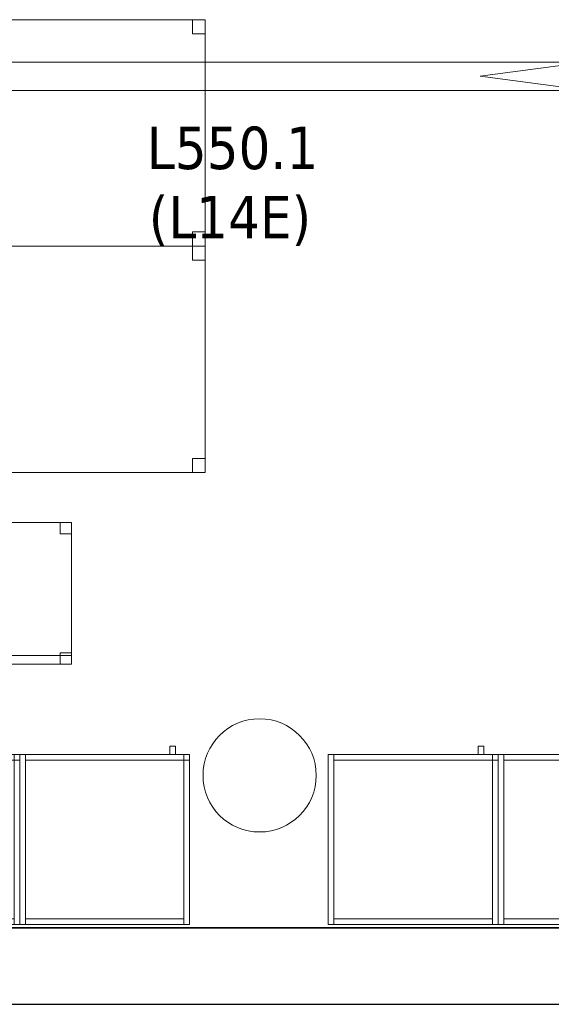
# Model space of a CAD drawing. Header units: metres. Extents: x 397.7 to 427.5, y 12.7 to 28.4.
# Tile 17 of 128: x 415.3 to 417.2, y 12.8 to 16.3. Entities that reach past the tile are written whole.
import ezdxf

# ---------------------------------------------------------------- set-up
doc = ezdxf.new("R2010")
doc.units = ezdxf.units.M
doc.layers.add('01_SUELOS', color=7, linetype='Continuous', lineweight=25, true_color=0x007f00)
for name, color, linetype, lineweight in [('02_MOBILIARIO', 7, 'Continuous', 18), ('A-COLS-____-MCUT', 7, 'Continuous', 18), ('A-COLS-____-OTLN', 7, 'Continuous', 18), ('A-DETL-____-MBND', 7, 'Continuous', 18), ('A-DETL-GENF-OTLN', 7, 'Continuous', 18), ('A-WALL-____-MCUT', 7, 'Continuous', 25), ('A-WALL-____-OTLN', 7, 'Continuous', 25), ('E-LITE-EQPM-IDEN', 7, 'Continuous', 30)]:
    doc.layers.add(name, color=color, linetype=linetype, lineweight=lineweight)
doc.styles.add('Tahoma_4', font='tahoma.ttf', dxfattribs={"height": 0.15})

# ---------------------------------------------------------------- blocks, each defined once
blk = doc.blocks.new('Family - Armai 60x60x60_P5-151243-08_ENLLUMENAT_P5')
at = {"layer": 'A-DETL-____-MBND', "color": 253, "true_color": 0xaaaaaa}
for p, q in [((0.53, 0.6), (0.53, 0.63)), ((0.53, 0.63), (0.53, 0.6)), ((0.53, 0.63), (0.55, 0.63)), ((0.55, 0.63), (0.53, 0.63)), ((0.55, 0.63), (0.55, 0.6)), ((0.55, 0.63), (0.55, 0.6)), ((0, 0.6), (0.6, 0.6)), ((0.6, 0.6), (0, 0.6)), ((0, 0), (0, 0.6)), ((0, 0.6), (0, 0)), ((0, 0.6), (0.6, 0.6)), ((0.6, 0.6), (0, 0.6)), ((0, 0), (0, 0.6)), ((0, 0.6), (0, 0)), ((0, 0.6), (0.02, 0.6)), ((0.02, 0.6), (0, 0.6)), ((0, 0), (0, 0.6)), ((0, 0.6), (0, 0)), ((0.02, 0.58), (0.02, 0.6)), ((0.02, 0.6), (0.02, 0.58)), ((0.02, 0.6), (0.58, 0.6)), ((0.58, 0.6), (0.02, 0.6)), ((0.02, 0.6), (0.02, 0)), ((0.02, 0), (0.02, 0.6)), ((0.55, 0.6), (0.53, 0.6)), ((0.53, 0.6), (0.55, 0.6)), ((0.58, 0.6), (0.58, 0.58)), ((0.58, 0.6), (0.58, 0.58)), ((0.58, 0.6), (0.6, 0.6)), ((0.6, 0.6), (0.58, 0.6)), ((0.58, 0), (0.58, 0.6)), ((0.58, 0.6), (0.58, 0)), ((0.58, 0.58), (0.58, 0.6)), ((0.58, 0.6), (0.6, 0.6)), ((0.58, 0.58), (0.58, 0.6)), ((0.6, 0.6), (0.58, 0.6)), ((0.6, 0.6), (0.6, 0)), ((0.6, 0), (0.6, 0.6)), ((0.6, 0.6), (0.6, 0)), ((0.6, 0), (0.6, 0.6)), ((0.6, 0.6), (0.6, 0)), ((0.6, 0), (0.6, 0.6)), ((0.6, 0.58), (0.6, 0.6)), ((0.6, 0.6), (0.6, 0.58)), ((0.58, 0.58), (0.02, 0.58)), ((0.02, 0.58), (0.58, 0.58)), ((0.6, 0.58), (0.58, 0.58)), ((0.58, 0.58), (0.6, 0.58)), ((0.6, 0), (0, 0)), ((0, 0), (0.6, 0)), ((0.6, 0), (0, 0)), ((0, 0), (0.6, 0)), ((0.02, 0), (0, 0)), ((0.02, 0), (0, 0)), ((0.02, 0), (0.02, 0.02)), ((0.02, 0.02), (0.02, 0)), ((0.02, 0.02), (0.58, 0.02)), ((0.58, 0.02), (0.02, 0.02)), ((0.58, 0), (0.02, 0)), ((0.02, 0), (0.58, 0)), ((0.58, 0.02), (0.58, 0)), ((0.58, 0.02), (0.58, 0)), ((0.6, 0), (0.58, 0)), ((0.6, 0), (0.58, 0))]:
    blk.add_line(p, q, dxfattribs=at)
blk = doc.blocks.new('Family - Mur P5-151247-08_ENLLUMENAT_P5')
at = {"layer": 'A-WALL-____-MCUT', "color": 253, "true_color": 0xaaaaaa}
for p, q in [((25.4725, 0.27), (0.0535, 0.27)), ((0, 0), (25.4166, 0))]:
    blk.add_line(p, q, dxfattribs=at)
at = {"layer": 'A-WALL-____-OTLN', "color": 253, "true_color": 0xaaaaaa}
for p, q in [((25.4725, 0.27), (0.0535, 0.27)), ((0, 0), (25.4166, 0))]:
    blk.add_line(p, q, dxfattribs=at)
at = {"layer": 'A-WALL-____-OTLN', "color": 253, "lineweight": 18, "true_color": 0xaaaaaa}
blk.add_line((0, 0), (25.4166, 0), dxfattribs=at)
blk = doc.blocks.new('Family - Taula 140X80_P5-151296-08_ENLLUMENAT_P5')
at = {"layer": 'A-DETL-____-MBND', "color": 253, "true_color": 0xaaaaaa}
for p, q in [((0, 0), (0, 0.8001)), ((0, 0.8001), (1.3973, 0.8001)), ((1.3973, 0.8001), (0, 0.8001)), ((0, 0.8001), (0, 0)), ((0, 0.7501), (0, 0.8001)), ((0, 0.8001), (0.0437, 0.8001)), ((0.0437, 0.8001), (0, 0.8001)), ((0, 0.8001), (0, 0.7501)), ((0.0437, 0.8001), (0.0437, 0.7501)), ((0.0437, 0.7501), (0.0437, 0.8001)), ((1.3536, 0.7501), (1.3536, 0.8001)), ((1.3536, 0.8001), (1.3973, 0.8001)), ((1.3973, 0.8001), (1.3536, 0.8001)), ((1.3536, 0.8001), (1.3536, 0.7501)), ((1.3973, 0.8001), (1.3973, 0)), ((1.3973, 0), (1.3973, 0.8001)), ((1.3973, 0.8001), (1.3973, 0.7501)), ((1.3973, 0.7501), (1.3973, 0.8001)), ((0.0437, 0.7501), (0, 0.7501)), ((0, 0.7501), (0.0437, 0.7501)), ((1.3973, 0.7501), (1.3536, 0.7501)), ((1.3536, 0.7501), (1.3973, 0.7501)), ((0, 0), (0, 0.05)), ((0, 0.05), (0.0437, 0.05)), ((0.0437, 0.05), (0, 0.05)), ((0, 0.05), (0, 0)), ((0.0437, 0.05), (0.0437, 0)), ((0.0437, 0), (0.0437, 0.05)), ((1.3536, 0), (1.3536, 0.05)), ((1.3536, 0.05), (1.3973, 0.05)), ((1.3973, 0.05), (1.3536, 0.05)), ((1.3536, 0.05), (1.3536, 0)), ((1.3973, 0.05), (1.3973, 0)), ((1.3973, 0), (1.3973, 0.05)), ((1.3973, 0), (0, 0)), ((0, 0), (1.3973, 0)), ((0.0437, 0), (0, 0)), ((0, 0), (0.0437, 0)), ((1.3973, 0), (1.3536, 0)), ((1.3536, 0), (1.3973, 0))]:
    blk.add_line(p, q, dxfattribs=at)
blk = doc.blocks.new('Family - Armai 60x60x60_P5-151305-08_ENLLUMENAT_P5')
at = {"layer": 'A-DETL-____-MBND', "color": 253, "true_color": 0xaaaaaa}
for p, q in [((0.53, 0.6), (0.53, 0.63)), ((0.53, 0.63), (0.53, 0.6)), ((0.53, 0.63), (0.55, 0.63)), ((0.55, 0.63), (0.53, 0.63)), ((0.55, 0.63), (0.55, 0.6)), ((0.55, 0.63), (0.55, 0.6)), ((0, 0.6), (0.6, 0.6)), ((0.6, 0.6), (0, 0.6)), ((0, 0), (0, 0.6)), ((0, 0.6), (0, 0)), ((0, 0.6), (0.02, 0.6)), ((0.02, 0.6), (0, 0.6)), ((0, 0), (0, 0.6)), ((0, 0.6), (0, 0)), ((0, 0.6), (0.6, 0.6)), ((0.6, 0.6), (0, 0.6)), ((0, 0), (0, 0.6)), ((0, 0.6), (0, 0)), ((0.02, 0.58), (0.02, 0.6)), ((0.02, 0.6), (0.02, 0.58)), ((0.02, 0.6), (0.58, 0.6)), ((0.58, 0.6), (0.02, 0.6)), ((0.02, 0.6), (0.02, 0)), ((0.02, 0), (0.02, 0.6)), ((0.55, 0.6), (0.53, 0.6)), ((0.53, 0.6), (0.55, 0.6)), ((0.58, 0.6), (0.58, 0.58)), ((0.58, 0.6), (0.58, 0.58)), ((0.58, 0.6), (0.6, 0.6)), ((0.6, 0.6), (0.58, 0.6)), ((0.58, 0), (0.58, 0.6)), ((0.58, 0.6), (0.58, 0)), ((0.58, 0.58), (0.58, 0.6)), ((0.58, 0.6), (0.6, 0.6)), ((0.58, 0.58), (0.58, 0.6)), ((0.6, 0.6), (0.58, 0.6)), ((0.6, 0.6), (0.6, 0)), ((0.6, 0), (0.6, 0.6)), ((0.6, 0.6), (0.6, 0)), ((0.6, 0), (0.6, 0.6)), ((0.6, 0.58), (0.6, 0.6)), ((0.6, 0.6), (0.6, 0.58)), ((0.6, 0.6), (0.6, 0)), ((0.6, 0), (0.6, 0.6)), ((0.58, 0.58), (0.02, 0.58)), ((0.02, 0.58), (0.58, 0.58)), ((0.6, 0.58), (0.58, 0.58)), ((0.58, 0.58), (0.6, 0.58)), ((0.6, 0), (0, 0)), ((0, 0), (0.6, 0)), ((0.02, 0), (0, 0)), ((0.02, 0), (0, 0)), ((0.6, 0), (0, 0)), ((0, 0), (0.6, 0)), ((0.02, 0), (0.02, 0.02)), ((0.02, 0.02), (0.02, 0)), ((0.02, 0.02), (0.58, 0.02)), ((0.58, 0.02), (0.02, 0.02)), ((0.58, 0), (0.02, 0)), ((0.02, 0), (0.58, 0)), ((0.58, 0.02), (0.58, 0)), ((0.58, 0.02), (0.58, 0)), ((0.6, 0), (0.58, 0)), ((0.6, 0), (0.58, 0))]:
    blk.add_line(p, q, dxfattribs=at)
blk = doc.blocks.new('Family - Armai 60x60x60_P5-151420-08_ENLLUMENAT_P5')
at = {"layer": 'A-DETL-____-MBND', "color": 253, "true_color": 0xaaaaaa}
for p, q in [((0.53, 0.6), (0.53, 0.63)), ((0.53, 0.63), (0.53, 0.6)), ((0.53, 0.63), (0.55, 0.63)), ((0.55, 0.63), (0.53, 0.63)), ((0.55, 0.63), (0.55, 0.6)), ((0.55, 0.63), (0.55, 0.6)), ((0, 0.6), (0.02, 0.6)), ((0.02, 0.6), (0, 0.6)), ((0, 0), (0, 0.6)), ((0, 0.6), (0, 0)), ((0, 0.6), (0.6, 0.6)), ((0.6, 0.6), (0, 0.6)), ((0, 0), (0, 0.6)), ((0, 0.6), (0, 0)), ((0, 0.6), (0.6, 0.6)), ((0.6, 0.6), (0, 0.6)), ((0, 0), (0, 0.6)), ((0, 0.6), (0, 0)), ((0.02, 0.6), (0.02, 0)), ((0.02, 0), (0.02, 0.6)), ((0.02, 0.58), (0.02, 0.6)), ((0.02, 0.6), (0.02, 0.58)), ((0.02, 0.6), (0.58, 0.6)), ((0.58, 0.6), (0.02, 0.6)), ((0.55, 0.6), (0.53, 0.6)), ((0.53, 0.6), (0.55, 0.6)), ((0.58, 0.58), (0.58, 0.6)), ((0.58, 0.6), (0.6, 0.6)), ((0.58, 0.58), (0.58, 0.6)), ((0.6, 0.6), (0.58, 0.6)), ((0.58, 0.6), (0.6, 0.6)), ((0.6, 0.6), (0.58, 0.6)), ((0.58, 0), (0.58, 0.6)), ((0.58, 0.6), (0.58, 0)), ((0.58, 0.6), (0.58, 0.58)), ((0.58, 0.6), (0.58, 0.58)), ((0.6, 0.58), (0.6, 0.6)), ((0.6, 0.6), (0.6, 0.58)), ((0.6, 0.6), (0.6, 0)), ((0.6, 0), (0.6, 0.6)), ((0.6, 0.6), (0.6, 0)), ((0.6, 0), (0.6, 0.6)), ((0.6, 0.6), (0.6, 0)), ((0.6, 0), (0.6, 0.6)), ((0.58, 0.58), (0.02, 0.58)), ((0.02, 0.58), (0.58, 0.58)), ((0.6, 0.58), (0.58, 0.58)), ((0.58, 0.58), (0.6, 0.58)), ((0.02, 0), (0, 0)), ((0.02, 0), (0, 0)), ((0.6, 0), (0, 0)), ((0, 0), (0.6, 0)), ((0.6, 0), (0, 0)), ((0, 0), (0.6, 0)), ((0.02, 0), (0.02, 0.02)), ((0.02, 0.02), (0.02, 0)), ((0.02, 0.02), (0.58, 0.02)), ((0.58, 0.02), (0.02, 0.02)), ((0.58, 0), (0.02, 0)), ((0.02, 0), (0.58, 0)), ((0.58, 0.02), (0.58, 0)), ((0.58, 0.02), (0.58, 0)), ((0.6, 0), (0.58, 0)), ((0.6, 0), (0.58, 0))]:
    blk.add_line(p, q, dxfattribs=at)
blk = doc.blocks.new('Family - Armai 60x60x60_P5-151475-08_ENLLUMENAT_P5')
at = {"layer": 'A-DETL-____-MBND', "color": 253, "true_color": 0xaaaaaa}
for p, q in [((0.53, 0.6), (0.53, 0.63)), ((0.53, 0.63), (0.53, 0.6)), ((0.53, 0.63), (0.55, 0.63)), ((0.55, 0.63), (0.53, 0.63)), ((0.55, 0.63), (0.55, 0.6)), ((0.55, 0.63), (0.55, 0.6)), ((0, 0.6), (0.02, 0.6)), ((0.02, 0.6), (0, 0.6)), ((0, 0), (0, 0.6)), ((0, 0.6), (0, 0)), ((0, 0.6), (0.6, 0.6)), ((0.6, 0.6), (0, 0.6)), ((0, 0), (0, 0.6)), ((0, 0.6), (0, 0)), ((0, 0.6), (0.6, 0.6)), ((0.6, 0.6), (0, 0.6)), ((0, 0), (0, 0.6)), ((0, 0.6), (0, 0)), ((0.02, 0.6), (0.02, 0)), ((0.02, 0), (0.02, 0.6)), ((0.02, 0.58), (0.02, 0.6)), ((0.02, 0.6), (0.02, 0.58)), ((0.02, 0.6), (0.58, 0.6)), ((0.58, 0.6), (0.02, 0.6)), ((0.55, 0.6), (0.53, 0.6)), ((0.53, 0.6), (0.55, 0.6)), ((0.58, 0.6), (0.6, 0.6)), ((0.6, 0.6), (0.58, 0.6)), ((0.58, 0), (0.58, 0.6)), ((0.58, 0.6), (0.58, 0)), ((0.58, 0.58), (0.58, 0.6)), ((0.58, 0.6), (0.6, 0.6)), ((0.58, 0.58), (0.58, 0.6)), ((0.6, 0.6), (0.58, 0.6)), ((0.58, 0.6), (0.58, 0.58)), ((0.58, 0.6), (0.58, 0.58)), ((0.6, 0.6), (0.6, 0)), ((0.6, 0), (0.6, 0.6)), ((0.6, 0.6), (0.6, 0)), ((0.6, 0), (0.6, 0.6)), ((0.6, 0.58), (0.6, 0.6)), ((0.6, 0.6), (0.6, 0.58)), ((0.6, 0.6), (0.6, 0)), ((0.6, 0), (0.6, 0.6)), ((0.58, 0.58), (0.02, 0.58)), ((0.02, 0.58), (0.58, 0.58)), ((0.6, 0.58), (0.58, 0.58)), ((0.58, 0.58), (0.6, 0.58)), ((0.02, 0), (0, 0)), ((0.02, 0), (0, 0)), ((0.6, 0), (0, 0)), ((0, 0), (0.6, 0)), ((0.6, 0), (0, 0)), ((0, 0), (0.6, 0)), ((0.02, 0), (0.02, 0.02)), ((0.02, 0.02), (0.02, 0)), ((0.02, 0.02), (0.58, 0.02)), ((0.58, 0.02), (0.02, 0.02)), ((0.58, 0), (0.02, 0)), ((0.02, 0), (0.58, 0)), ((0.58, 0.02), (0.58, 0)), ((0.58, 0.02), (0.58, 0)), ((0.6, 0), (0.58, 0)), ((0.6, 0), (0.58, 0))]:
    blk.add_line(p, q, dxfattribs=at)
blk = doc.blocks.new('Family - Cadira d_Oficina_P5-151504-08_ENLLUMENAT_P5')
at = {"layer": 'A-DETL-____-MBND', "color": 253, "true_color": 0xaaaaaa}
for p, q in [((0, 0.5), (0.04, 0.5)), ((0, 0.46), (0, 0.5)), ((0.04, 0.5), (0, 0.5)), ((0, 0.5), (0, 0.46)), ((0, 0), (0, 0.5)), ((0, 0.5), (0.5, 0.5)), ((0, 0.5), (0, 0)), ((0.5, 0.5), (0, 0.5)), ((0.04, 0.5), (0.04, 0.46)), ((0.04, 0.46), (0.04, 0.5)), ((0.46, 0.5), (0.5, 0.5)), ((0.46, 0.46), (0.46, 0.5)), ((0.5, 0.5), (0.46, 0.5)), ((0.46, 0.5), (0.46, 0.46)), ((0.5, 0.5), (0.5, 0)), ((0.5, 0), (0.5, 0.5)), ((0.5, 0.5), (0.5, 0.46)), ((0.5, 0.46), (0.5, 0.5)), ((0.04, 0.46), (0, 0.46)), ((0, 0.46), (0.04, 0.46)), ((0.5, 0.46), (0.46, 0.46)), ((0.46, 0.46), (0.5, 0.46)), ((0, 0.04), (0.04, 0.04)), ((0, 0), (0, 0.04)), ((0.04, 0.04), (0, 0.04)), ((0, 0.04), (0, 0)), ((0.04, 0.04), (0.04, 0)), ((0.04, 0), (0.04, 0.04)), ((0.46, 0.04), (0.5, 0.04)), ((0.46, 0), (0.46, 0.04)), ((0.5, 0.04), (0.46, 0.04)), ((0.46, 0.04), (0.46, 0)), ((0.5, 0.04), (0.5, 0)), ((0.5, 0), (0.5, 0.04)), ((0, 0.03), (0.5, 0.03)), ((0, 0), (0, 0.03)), ((0.5, 0.03), (0, 0.03)), ((0, 0.03), (0, 0)), ((0.04, 0), (0, 0)), ((0, 0), (0.04, 0)), ((0.5, 0), (0, 0)), ((0, 0), (0.5, 0)), ((0.5, 0), (0, 0)), ((0, 0), (0.5, 0)), ((0.46, 0), (0.5, 0)), ((0.5, 0.03), (0.5, 0)), ((0.5, 0), (0.5, 0.03)), ((0.5, 0), (0.46, 0))]:
    blk.add_line(p, q, dxfattribs=at)
blk = doc.blocks.new('Family - Armai 60x60x60_P5-151602-08_ENLLUMENAT_P5')
at = {"layer": 'A-DETL-____-MBND', "color": 253, "true_color": 0xaaaaaa}
for p, q in [((0.53, 0.6), (0.53, 0.63)), ((0.53, 0.63), (0.53, 0.6)), ((0.53, 0.63), (0.55, 0.63)), ((0.55, 0.63), (0.53, 0.63)), ((0.55, 0.63), (0.55, 0.6)), ((0.55, 0.63), (0.55, 0.6)), ((0, 0.6), (0.6, 0.6)), ((0.6, 0.6), (0, 0.6)), ((0, 0), (0, 0.6)), ((0, 0.6), (0, 0)), ((0, 0.6), (0.6, 0.6)), ((0.6, 0.6), (0, 0.6)), ((0, 0), (0, 0.6)), ((0, 0.6), (0, 0)), ((0, 0.6), (0.02, 0.6)), ((0.02, 0.6), (0, 0.6)), ((0, 0), (0, 0.6)), ((0, 0.6), (0, 0)), ((0.02, 0.6), (0.02, 0)), ((0.02, 0), (0.02, 0.6)), ((0.02, 0.58), (0.02, 0.6)), ((0.02, 0.6), (0.02, 0.58)), ((0.02, 0.6), (0.58, 0.6)), ((0.58, 0.6), (0.02, 0.6)), ((0.55, 0.6), (0.53, 0.6)), ((0.53, 0.6), (0.55, 0.6)), ((0.58, 0.6), (0.6, 0.6)), ((0.6, 0.6), (0.58, 0.6)), ((0.58, 0), (0.58, 0.6)), ((0.58, 0.6), (0.58, 0)), ((0.58, 0.58), (0.58, 0.6)), ((0.58, 0.6), (0.6, 0.6)), ((0.58, 0.58), (0.58, 0.6)), ((0.6, 0.6), (0.58, 0.6)), ((0.58, 0.6), (0.58, 0.58)), ((0.58, 0.6), (0.58, 0.58)), ((0.6, 0.6), (0.6, 0)), ((0.6, 0), (0.6, 0.6)), ((0.6, 0.6), (0.6, 0)), ((0.6, 0), (0.6, 0.6)), ((0.6, 0.58), (0.6, 0.6)), ((0.6, 0.6), (0.6, 0.58)), ((0.6, 0.6), (0.6, 0)), ((0.6, 0), (0.6, 0.6)), ((0.58, 0.58), (0.02, 0.58)), ((0.02, 0.58), (0.58, 0.58)), ((0.6, 0.58), (0.58, 0.58)), ((0.58, 0.58), (0.6, 0.58)), ((0.6, 0), (0, 0)), ((0, 0), (0.6, 0)), ((0.6, 0), (0, 0)), ((0, 0), (0.6, 0)), ((0.02, 0), (0, 0)), ((0.02, 0), (0, 0)), ((0.02, 0), (0.02, 0.02)), ((0.02, 0.02), (0.02, 0)), ((0.02, 0.02), (0.58, 0.02)), ((0.58, 0.02), (0.02, 0.02)), ((0.58, 0), (0.02, 0)), ((0.02, 0), (0.58, 0)), ((0.58, 0.02), (0.58, 0)), ((0.58, 0.02), (0.58, 0)), ((0.6, 0), (0.58, 0)), ((0.6, 0), (0.58, 0))]:
    blk.add_line(p, q, dxfattribs=at)
blk = doc.blocks.new('Family - Pilar P5-151658-08_ENLLUMENAT_P5')
at = {"layer": 'A-COLS-____-MCUT', "color": 253, "true_color": 0xaaaaaa}
for start, end in [(360, 180), (180, 360)]:
    blk.add_arc((0.2, 0.2), 0.2, start, end, dxfattribs=at)
at = {"layer": 'A-COLS-____-OTLN', "color": 253, "true_color": 0xaaaaaa}
for start, end in [(360, 180), (180, 360)]:
    blk.add_arc((0.2, 0.2), 0.2, start, end, dxfattribs=at)
blk = doc.blocks.new('Family - Armai 60x60x60_P5-151660-08_ENLLUMENAT_P5')
at = {"layer": 'A-DETL-____-MBND', "color": 253, "true_color": 0xaaaaaa}
for p, q in [((0.53, 0.6), (0.53, 0.63)), ((0.53, 0.63), (0.53, 0.6)), ((0.53, 0.63), (0.55, 0.63)), ((0.55, 0.63), (0.53, 0.63)), ((0.55, 0.63), (0.55, 0.6)), ((0.55, 0.63), (0.55, 0.6)), ((0, 0.6), (0.6, 0.6)), ((0.6, 0.6), (0, 0.6)), ((0, 0), (0, 0.6)), ((0, 0.6), (0, 0)), ((0, 0.6), (0.02, 0.6)), ((0.02, 0.6), (0, 0.6)), ((0, 0), (0, 0.6)), ((0, 0.6), (0, 0)), ((0, 0.6), (0.6, 0.6)), ((0.6, 0.6), (0, 0.6)), ((0, 0), (0, 0.6)), ((0, 0.6), (0, 0)), ((0.02, 0.6), (0.02, 0)), ((0.02, 0), (0.02, 0.6)), ((0.02, 0.58), (0.02, 0.6)), ((0.02, 0.6), (0.02, 0.58)), ((0.02, 0.6), (0.58, 0.6)), ((0.58, 0.6), (0.02, 0.6)), ((0.55, 0.6), (0.53, 0.6)), ((0.53, 0.6), (0.55, 0.6)), ((0.58, 0.58), (0.58, 0.6)), ((0.58, 0.6), (0.6, 0.6)), ((0.58, 0.58), (0.58, 0.6)), ((0.6, 0.6), (0.58, 0.6)), ((0.58, 0.6), (0.58, 0.58)), ((0.58, 0.6), (0.58, 0.58)), ((0.58, 0.6), (0.6, 0.6)), ((0.6, 0.6), (0.58, 0.6)), ((0.58, 0), (0.58, 0.6)), ((0.58, 0.6), (0.58, 0)), ((0.6, 0.58), (0.6, 0.6)), ((0.6, 0.6), (0.6, 0.58)), ((0.6, 0.6), (0.6, 0)), ((0.6, 0), (0.6, 0.6)), ((0.6, 0.6), (0.6, 0)), ((0.6, 0), (0.6, 0.6)), ((0.6, 0.6), (0.6, 0)), ((0.6, 0), (0.6, 0.6)), ((0.58, 0.58), (0.02, 0.58)), ((0.02, 0.58), (0.58, 0.58)), ((0.6, 0.58), (0.58, 0.58)), ((0.58, 0.58), (0.6, 0.58)), ((0.6, 0), (0, 0)), ((0, 0), (0.6, 0)), ((0.02, 0), (0, 0)), ((0.02, 0), (0, 0)), ((0.6, 0), (0, 0)), ((0, 0), (0.6, 0)), ((0.02, 0), (0.02, 0.02)), ((0.02, 0.02), (0.02, 0)), ((0.02, 0.02), (0.58, 0.02)), ((0.58, 0.02), (0.02, 0.02)), ((0.58, 0), (0.02, 0)), ((0.02, 0), (0.58, 0)), ((0.58, 0.02), (0.58, 0)), ((0.58, 0.02), (0.58, 0)), ((0.6, 0), (0.58, 0)), ((0.6, 0), (0.58, 0))]:
    blk.add_line(p, q, dxfattribs=at)
blk = doc.blocks.new('Family - Paviment P5-151720-08_ENLLUMENAT_P5')
at = {"layer": '01_SUELOS', "color": 9, "true_color": 0xaad4aa}
for p, q in [((0, 0), (25.4182, 0)), ((25.4182, 0), (0, 0))]:
    blk.add_line(p, q, dxfattribs=at)
blk = doc.blocks.new('Family - Armai 60x60x60_P5-151931-08_ENLLUMENAT_P5')
at = {"layer": 'A-DETL-____-MBND', "color": 253, "true_color": 0xaaaaaa}
for p, q in [((0.53, 0.6), (0.53, 0.63)), ((0.53, 0.63), (0.53, 0.6)), ((0.53, 0.63), (0.55, 0.63)), ((0.55, 0.63), (0.53, 0.63)), ((0.55, 0.63), (0.55, 0.6)), ((0.55, 0.63), (0.55, 0.6)), ((0, 0.6), (0.6, 0.6)), ((0.6, 0.6), (0, 0.6)), ((0, 0), (0, 0.6)), ((0, 0.6), (0, 0)), ((0, 0.6), (0.02, 0.6)), ((0.02, 0.6), (0, 0.6)), ((0, 0), (0, 0.6)), ((0, 0.6), (0, 0)), ((0, 0.6), (0.6, 0.6)), ((0.6, 0.6), (0, 0.6)), ((0, 0), (0, 0.6)), ((0, 0.6), (0, 0)), ((0.02, 0.58), (0.02, 0.6)), ((0.02, 0.6), (0.02, 0.58)), ((0.02, 0.6), (0.58, 0.6)), ((0.58, 0.6), (0.02, 0.6)), ((0.02, 0.6), (0.02, 0)), ((0.02, 0), (0.02, 0.6)), ((0.55, 0.6), (0.53, 0.6)), ((0.53, 0.6), (0.55, 0.6)), ((0.58, 0.6), (0.6, 0.6)), ((0.6, 0.6), (0.58, 0.6)), ((0.58, 0), (0.58, 0.6)), ((0.58, 0.6), (0.58, 0)), ((0.58, 0.6), (0.58, 0.58)), ((0.58, 0.6), (0.58, 0.58)), ((0.58, 0.58), (0.58, 0.6)), ((0.58, 0.6), (0.6, 0.6)), ((0.58, 0.58), (0.58, 0.6)), ((0.6, 0.6), (0.58, 0.6)), ((0.6, 0.6), (0.6, 0)), ((0.6, 0), (0.6, 0.6)), ((0.6, 0.6), (0.6, 0)), ((0.6, 0), (0.6, 0.6)), ((0.6, 0.6), (0.6, 0)), ((0.6, 0), (0.6, 0.6)), ((0.6, 0.58), (0.6, 0.6)), ((0.6, 0.6), (0.6, 0.58)), ((0.58, 0.58), (0.02, 0.58)), ((0.02, 0.58), (0.58, 0.58)), ((0.6, 0.58), (0.58, 0.58)), ((0.58, 0.58), (0.6, 0.58)), ((0.6, 0), (0, 0)), ((0, 0), (0.6, 0)), ((0.02, 0), (0, 0)), ((0.02, 0), (0, 0)), ((0.6, 0), (0, 0)), ((0, 0), (0.6, 0)), ((0.02, 0), (0.02, 0.02)), ((0.02, 0.02), (0.02, 0)), ((0.02, 0.02), (0.58, 0.02)), ((0.58, 0.02), (0.02, 0.02)), ((0.58, 0), (0.02, 0)), ((0.02, 0), (0.58, 0)), ((0.58, 0.02), (0.58, 0)), ((0.58, 0.02), (0.58, 0)), ((0.6, 0), (0.58, 0)), ((0.6, 0), (0.58, 0))]:
    blk.add_line(p, q, dxfattribs=at)
blk = doc.blocks.new('Family - Taula 140X80_P5-151935-08_ENLLUMENAT_P5')
at = {"layer": 'A-DETL-____-MBND', "color": 253, "true_color": 0xaaaaaa}
for p, q in [((0, 0.8001), (1.3973, 0.8001)), ((0, 0), (0, 0.8001)), ((1.3973, 0.8001), (0, 0.8001)), ((0, 0.8001), (0, 0)), ((0, 0.8001), (0.0437, 0.8001)), ((0, 0.7501), (0, 0.8001)), ((0.0437, 0.8001), (0, 0.8001)), ((0, 0.8001), (0, 0.7501)), ((0.0437, 0.8001), (0.0437, 0.7501)), ((0.0437, 0.7501), (0.0437, 0.8001)), ((1.3536, 0.8001), (1.3973, 0.8001)), ((1.3536, 0.7501), (1.3536, 0.8001)), ((1.3973, 0.8001), (1.3536, 0.8001)), ((1.3536, 0.8001), (1.3536, 0.7501)), ((1.3973, 0.8001), (1.3973, 0.7501)), ((1.3973, 0.7501), (1.3973, 0.8001)), ((1.3973, 0.8001), (1.3973, 0)), ((1.3973, 0), (1.3973, 0.8001)), ((0.0437, 0.7501), (0, 0.7501)), ((0, 0.7501), (0.0437, 0.7501)), ((1.3973, 0.7501), (1.3536, 0.7501)), ((1.3536, 0.7501), (1.3973, 0.7501)), ((0, 0.05), (0.0437, 0.05)), ((0, 0), (0, 0.05)), ((0.0437, 0.05), (0, 0.05)), ((0, 0.05), (0, 0)), ((0.0437, 0.05), (0.0437, 0)), ((0.0437, 0), (0.0437, 0.05)), ((1.3536, 0.05), (1.3973, 0.05)), ((1.3536, 0), (1.3536, 0.05)), ((1.3973, 0.05), (1.3536, 0.05)), ((1.3536, 0.05), (1.3536, 0)), ((1.3973, 0.05), (1.3973, 0)), ((1.3973, 0), (1.3973, 0.05)), ((0.0437, 0), (0, 0)), ((0, 0), (0.0437, 0)), ((0, 0), (1.3973, 0)), ((1.3973, 0), (1.3536, 0)), ((1.3536, 0), (1.3973, 0)), ((1.3973, 0), (0, 0))]:
    blk.add_line(p, q, dxfattribs=at)
blk = doc.blocks.new('Family - Armai 60x60x60_P5-151944-08_ENLLUMENAT_P5')
at = {"layer": 'A-DETL-____-MBND', "color": 253, "true_color": 0xaaaaaa}
for p, q in [((0.53, 0.6), (0.53, 0.63)), ((0.53, 0.63), (0.53, 0.6)), ((0.53, 0.63), (0.55, 0.63)), ((0.55, 0.63), (0.53, 0.63)), ((0.55, 0.63), (0.55, 0.6)), ((0.55, 0.63), (0.55, 0.6)), ((0, 0.6), (0.02, 0.6)), ((0.02, 0.6), (0, 0.6)), ((0, 0), (0, 0.6)), ((0, 0.6), (0, 0)), ((0, 0.6), (0.6, 0.6)), ((0.6, 0.6), (0, 0.6)), ((0, 0), (0, 0.6)), ((0, 0.6), (0, 0)), ((0, 0.6), (0.6, 0.6)), ((0.6, 0.6), (0, 0.6)), ((0, 0), (0, 0.6)), ((0, 0.6), (0, 0)), ((0.02, 0.6), (0.02, 0)), ((0.02, 0), (0.02, 0.6)), ((0.02, 0.58), (0.02, 0.6)), ((0.02, 0.6), (0.02, 0.58)), ((0.02, 0.6), (0.58, 0.6)), ((0.58, 0.6), (0.02, 0.6)), ((0.55, 0.6), (0.53, 0.6)), ((0.53, 0.6), (0.55, 0.6)), ((0.58, 0.58), (0.58, 0.6)), ((0.58, 0.6), (0.6, 0.6)), ((0.58, 0.58), (0.58, 0.6)), ((0.6, 0.6), (0.58, 0.6)), ((0.58, 0.6), (0.58, 0.58)), ((0.58, 0.6), (0.58, 0.58)), ((0.58, 0.6), (0.6, 0.6)), ((0.6, 0.6), (0.58, 0.6)), ((0.58, 0), (0.58, 0.6)), ((0.58, 0.6), (0.58, 0)), ((0.6, 0.6), (0.6, 0)), ((0.6, 0), (0.6, 0.6)), ((0.6, 0.58), (0.6, 0.6)), ((0.6, 0.6), (0.6, 0.58)), ((0.6, 0.6), (0.6, 0)), ((0.6, 0), (0.6, 0.6)), ((0.6, 0.6), (0.6, 0)), ((0.6, 0), (0.6, 0.6)), ((0.58, 0.58), (0.02, 0.58)), ((0.02, 0.58), (0.58, 0.58)), ((0.6, 0.58), (0.58, 0.58)), ((0.58, 0.58), (0.6, 0.58)), ((0.02, 0), (0, 0)), ((0.02, 0), (0, 0)), ((0.6, 0), (0, 0)), ((0, 0), (0.6, 0)), ((0.6, 0), (0, 0)), ((0, 0), (0.6, 0)), ((0.02, 0), (0.02, 0.02)), ((0.02, 0.02), (0.02, 0)), ((0.02, 0.02), (0.58, 0.02)), ((0.58, 0.02), (0.02, 0.02)), ((0.58, 0), (0.02, 0)), ((0.02, 0), (0.58, 0)), ((0.58, 0.02), (0.58, 0)), ((0.58, 0.02), (0.58, 0)), ((0.6, 0), (0.58, 0)), ((0.6, 0), (0.58, 0))]:
    blk.add_line(p, q, dxfattribs=at)
blk = doc.blocks.new('LONDR55-XX_ZZ-ARQ-CAA-M3D-Londres55_ifc-1-08_ENLLUMENAT_P5')
at = {"layer": '01_SUELOS', "color": 253, "lineweight": 18, "true_color": 0xaaaaaa}
blk.add_blockref('Family - Paviment P5-151720-08_ENLLUMENAT_P5', (398.2952, 13.1106), dxfattribs=at)
at = {"layer": '02_MOBILIARIO', "color": 253, "lineweight": 18, "true_color": 0xaaaaaa}
for name, p in [('Family - Taula 140X80_P5-151935-08_ENLLUMENAT_P5', (414.5467, 15.5193)), ('Family - Taula 140X80_P5-151296-08_ENLLUMENAT_P5', (414.5467, 14.7192)), ('Family - Cadira d_Oficina_P5-151504-08_ENLLUMENAT_P5', (414.9718, 14.0426)), ('Family - Armai 60x60x60_P5-151243-08_ENLLUMENAT_P5', (414.6893, 13.1231)), ('Family - Armai 60x60x60_P5-151931-08_ENLLUMENAT_P5', (414.6893, 13.1231)), ('Family - Armai 60x60x60_P5-151305-08_ENLLUMENAT_P5', (415.2893, 13.1231)), ('Family - Armai 60x60x60_P5-151660-08_ENLLUMENAT_P5', (415.2893, 13.1231)), ('Family - Armai 60x60x60_P5-151420-08_ENLLUMENAT_P5', (416.3793, 13.1231)), ('Family - Armai 60x60x60_P5-151944-08_ENLLUMENAT_P5', (416.3793, 13.1231)), ('Family - Armai 60x60x60_P5-151475-08_ENLLUMENAT_P5', (416.9793, 13.1231)), ('Family - Armai 60x60x60_P5-151602-08_ENLLUMENAT_P5', (416.9793, 13.1231))]:
    blk.add_blockref(name, p, dxfattribs=at)
at = {"layer": 'A-COLS-____-OTLN', "color": 253, "lineweight": 18, "true_color": 0xaaaaaa}
blk.add_blockref('Family - Pilar P5-151658-08_ENLLUMENAT_P5', (415.937, 13.4495), dxfattribs=at)
at = {"layer": 'A-WALL-____-OTLN', "color": 253, "lineweight": 18, "true_color": 0xaaaaaa}
blk.add_blockref('Family - Mur P5-151247-08_ENLLUMENAT_P5', (398.2417, 12.8406), dxfattribs=at)
blk = doc.blocks.new('ZYR_06_02_05 LLuminària Suspesa - L 14 E-850698-08_ENLLUMENAT_P5')
at = {"layer": 'A-DETL-GENF-OTLN', "color": 92, "true_color": 0x00c400}
for p, q in [((-1.26, 0.05), (1.26, 0.05)), ((-1.26, -0.05), (-1.26, 0.05)), ((-1.26, 0.05), (-0.882, 0)), ((0.882, 0), (1.26, 0.05)), ((1.26, 0.05), (1.26, -0.05)), ((-0.882, 0), (-1.26, -0.05)), ((0.882, 0), (1.26, -0.05)), ((1.26, -0.05), (-1.26, -0.05))]:
    blk.add_line(p, q, dxfattribs=at)

msp = doc.modelspace()

# ---------------------------------------------------------------- block references
at = {"lineweight": 5}
msp.add_blockref('LONDR55-XX_ZZ-ARQ-CAA-M3D-Londres55_ifc-1-08_ENLLUMENAT_P5', (0, 0), dxfattribs=at)
at = {"layer": 'A-DETL-GENF-OTLN', "color": 92, "true_color": 0x00c400}
msp.add_blockref('ZYR_06_02_05 LLuminària Suspesa - L 14 E-850698-08_ENLLUMENAT_P5', (416.0337, 16.1195), dxfattribs=at)

# ---------------------------------------------------------------- texts
at = {"layer": 'E-LITE-EQPM-IDEN', "char_height": 0.15, "attachment_point": 1, "style": 'Tahoma_4'}
for s, insert, width in [('L550.1', (415.7387, 15.9416), 0.721519), ('(L14E)', (415.7454, 15.6968), 0.705485)]:
    msp.add_mtext(s, dxfattribs=dict(at, insert=insert, width=width))

doc.saveas('drawing.dxf')
